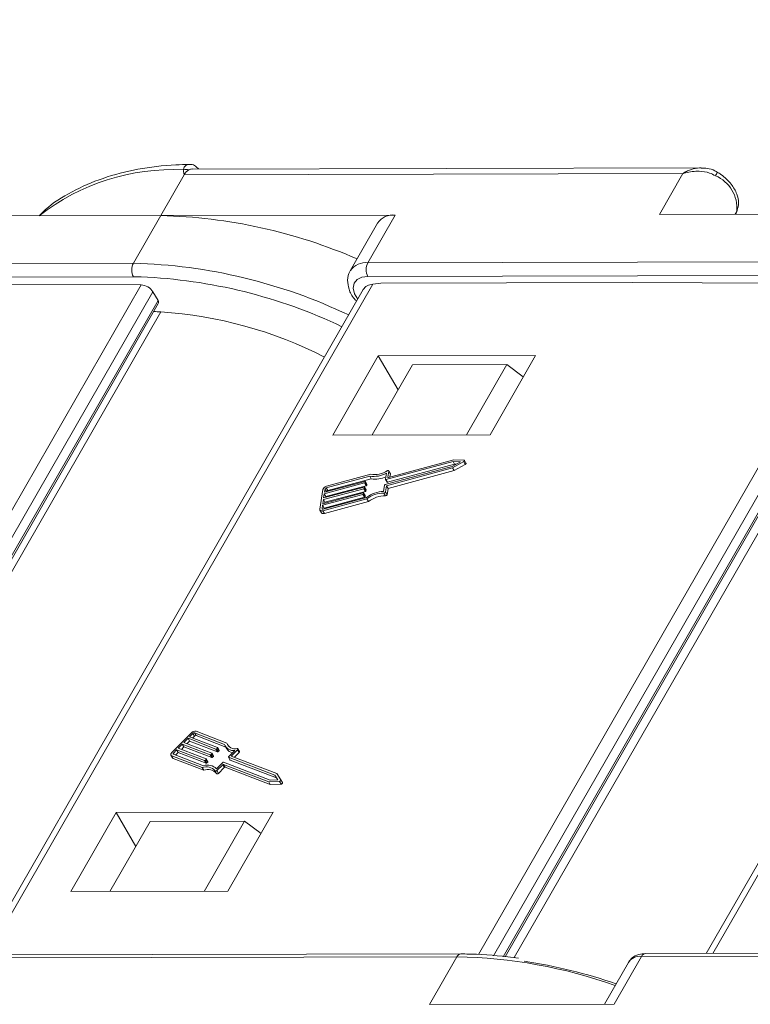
# Model space of a CAD drawing. Header units: millimetres. Extents: x 2548 to 3470, y -441 to 211.
# Tile 48 of 49: x 3301 to 3331, y 49 to 90. Entities that reach past the tile are written whole.
import ezdxf

# ---------------------------------------------------------------- set-up
doc = ezdxf.new("R2010")
doc.units = ezdxf.units.MM
doc.styles.get("Standard").update_dxf_attribs({"font": '仿宋_GB2312.ttf', "width": 0.8})
doc.dimstyles.new('ISO-25.1', dxfattribs={"dimtxt": 6, "dimasz": 5, "dimexe": 3.5, "dimexo": 0.625, "dimgap": 1.5, "dimtad": 1, "dimtoh": 1, "dimdsep": 46, "dimtxsty": 'Standard', "dimcen": 2.5, "dimadec": 0, "dimazin": 0, "dimtfac": 1, "dimtmove": 0, "dimatfit": 3, "dimfxl": 0, "dimarcsym": 0})

msp = doc.modelspace()

# ---------------------------------------------------------------- linework, layer by layer
at = {"color": 7, "linetype": 'Continuous', "lineweight": 15}
for p, q in [((3328.976, 83.538), (3307.827, 83.491)), ((3307.501, 83.256), (3306.525, 81.557)), ((3328.228, 83.302), (3307.501, 83.256)), ((3327.252, 81.603), (3328.228, 83.302)), ((3297.205, 81.537), (3306.525, 81.557)), ((3306.525, 81.557), (3305.386, 79.575)), ((3316.271, 81.579), (3306.525, 81.557)), ((3316.271, 81.579), (3315.132, 79.597)), ((3327.252, 81.603), (3336.571, 81.624)), ((3330.468, 81.731), (3330.399, 81.61)), ((3330.421, 81.61), (3330.468, 81.731)), ((3330.424, 81.61), (3330.486, 81.767)), ((3330.486, 81.767), (3330.468, 81.731)), ((3315.539, 81.246), (3314.4, 79.264)), ((3285.086, 79.53), (3305.386, 79.575)), ((3315.132, 79.597), (3335.432, 79.642)), ((3305.387, 79.009), (3285.087, 78.964)), ((3305.707, 79.007), (3305.387, 79.009)), ((3335.433, 79.076), (3315.133, 79.031)), ((3289.688, 50.788), (3305.709, 78.672)), ((3305.709, 78.672), (3296.08, 78.706)), ((3315.345, 78.709), (3299.328, 50.831)), ((3315.675, 78.749), (3315.345, 78.709)), ((3315.675, 78.749), (3326.126, 78.772)), ((3319.735, 50.855), (3335.755, 78.739)), ((3335.755, 78.739), (3326.126, 78.772)), ((3345.49, 78.776), (3329.474, 50.898)), ((3306.198, 78.389), (3290.309, 50.732)), ((3314.945, 78.484), (3299.057, 50.83)), ((3306.411, 78.022), (3306.198, 78.389)), ((3336.244, 78.455), (3320.355, 50.799)), ((3345.091, 78.551), (3329.203, 50.897)), ((3290.712, 50.696), (3306.411, 78.022)), ((3290.789, 50.689), (3306.423, 77.902)), ((3320.758, 50.762), (3336.457, 78.088)), ((3320.835, 50.755), (3336.47, 77.968)), ((3306.527, 77.557), (3291.075, 50.662)), ((3336.672, 77.624), (3321.216, 50.721)), ((3315.568, 75.723), (3313.68, 72.438)), ((3322.099, 75.737), (3315.568, 75.723)), ((3316.387, 74.311), (3315.568, 75.723)), ((3320.212, 72.452), (3322.099, 75.737)), ((3315.313, 72.442), (3316.989, 75.358)), ((3320.908, 75.367), (3316.989, 75.358)), ((3319.232, 72.45), (3320.908, 75.367)), ((3321.595, 74.859), (3320.908, 75.367)), ((3313.68, 72.438), (3320.212, 72.452)), ((3318.674, 71.339), (3315.885, 70.586)), ((3318.739, 71.226), (3315.95, 70.473)), ((3318.703, 71.412), (3315.988, 70.679)), ((3318.643, 71.135), (3318.985, 71.325)), ((3318.651, 71.073), (3319.117, 71.331)), ((3318.985, 71.325), (3318.674, 71.339)), ((3318.674, 71.339), (3318.739, 71.226)), ((3319.126, 71.393), (3318.703, 71.412)), ((3318.717, 70.96), (3319.182, 71.218)), ((3318.801, 71.223), (3318.739, 71.226)), ((3319.117, 71.331), (3319.182, 71.218)), ((3319.213, 71.27), (3319.148, 71.383)), ((3315.251, 70.805), (3313.415, 70.31)), ((3315.854, 70.383), (3318.643, 71.135)), ((3315.864, 70.597), (3315.904, 70.859)), ((3315.913, 70.333), (3318.651, 71.073)), ((3315.967, 70.69), (3316.005, 70.935)), ((3315.978, 70.22), (3318.717, 70.96)), ((3316.068, 70.835), (3316.003, 70.948)), ((3316.005, 70.935), (3316.07, 70.822)), ((3316.051, 70.696), (3316.07, 70.822)), ((3318.651, 71.073), (3318.717, 70.96)), ((3315, 70.445), (3313.322, 69.992)), ((3313.333, 70.06), (3315.011, 70.513)), ((3315.212, 70.73), (3313.405, 70.242)), ((3315.278, 70.617), (3313.471, 70.129)), ((3315, 70.445), (3315.066, 70.332)), ((3315.031, 70.502), (3315.026, 70.468)), ((3315.026, 70.468), (3315.092, 70.355)), ((3315.096, 70.396), (3315.03, 70.509)), ((3315.031, 70.502), (3315.097, 70.389)), ((3315.097, 70.389), (3315.092, 70.355)), ((3315.212, 70.73), (3315.278, 70.617)), ((3315.865, 70.59), (3315.931, 70.477)), ((3315.885, 70.586), (3315.95, 70.473)), ((3315.967, 70.69), (3315.973, 70.679)), ((3313.261, 70.171), (3313.136, 69.356)), ((3314.928, 69.97), (3313.249, 69.517)), ((3313.26, 69.585), (3314.938, 70.038)), ((3314.964, 70.207), (3313.286, 69.755)), ((3313.296, 69.822), (3314.974, 70.275)), ((3313.322, 69.992), (3313.296, 69.822)), ((3313.322, 69.992), (3313.388, 69.879)), ((3313.353, 70.196), (3313.333, 70.06)), ((3315.03, 70.094), (3313.351, 69.642)), ((3313.353, 70.196), (3313.419, 70.083)), ((3315.066, 70.332), (3313.388, 69.879)), ((3313.405, 70.242), (3313.471, 70.129)), ((3314.928, 69.97), (3314.993, 69.857)), ((3314.958, 70.027), (3314.953, 69.993)), ((3314.953, 69.993), (3315.019, 69.88)), ((3315.023, 69.921), (3314.957, 70.034)), ((3314.958, 70.027), (3315.024, 69.914)), ((3314.964, 70.207), (3315.03, 70.094)), ((3314.995, 70.265), (3314.99, 70.231)), ((3314.99, 70.231), (3315.055, 70.118)), ((3315.059, 70.158), (3314.994, 70.271)), ((3314.995, 70.265), (3315.06, 70.152)), ((3315.06, 70.152), (3315.055, 70.118)), ((3315.788, 70.097), (3315.828, 70.359)), ((3315.801, 70.022), (3315.867, 69.909)), ((3315.872, 70.071), (3315.913, 70.333)), ((3315.872, 70.071), (3315.938, 69.958)), ((3315.913, 70.333), (3315.978, 70.22)), ((3315.938, 69.958), (3315.978, 70.22)), ((3313.259, 69.292), (3315.095, 69.788)), ((3313.286, 69.755), (3313.26, 69.585)), ((3313.27, 69.36), (3315.077, 69.848)), ((3313.286, 69.755), (3313.351, 69.642)), ((3314.993, 69.857), (3313.315, 69.404)), ((3313.325, 69.179), (3315.161, 69.675)), ((3313.351, 69.642), (3313.346, 69.608)), ((3313.388, 69.879), (3313.383, 69.846)), ((3315.024, 69.914), (3315.019, 69.88)), ((3315.095, 69.788), (3315.161, 69.675)), ((3313.142, 69.317), (3313.208, 69.204)), ((3313.249, 69.517), (3313.229, 69.381)), ((3313.229, 69.381), (3313.241, 69.36)), ((3313.249, 69.517), (3313.315, 69.404)), ((3313.259, 69.292), (3313.325, 69.179)), ((3313.315, 69.404), (3313.31, 69.371)), ((3307.797, 60.063), (3306.985, 59.248)), ((3307.658, 59.835), (3307.489, 59.665)), ((3308.819, 59.388), (3307.658, 59.835)), ((3307.658, 59.835), (3307.724, 59.722)), ((3307.861, 60.039), (3307.726, 59.903)), ((3307.726, 59.903), (3308.887, 59.456)), ((3307.927, 59.926), (3307.854, 59.853)), ((3307.861, 60.039), (3307.927, 59.926)), ((3309.177, 59.579), (3307.927, 60.06)), ((3307.927, 60.06), (3307.992, 59.947)), ((3309.229, 59.472), (3307.992, 59.947)), ((3309.265, 59.64), (3307.995, 60.128)), ((3307.185, 59.359), (3307.049, 59.223)), ((3308.346, 58.912), (3307.185, 59.359)), ((3307.185, 59.359), (3307.25, 59.246)), ((3307.421, 59.597), (3307.252, 59.427)), ((3307.252, 59.427), (3308.414, 58.98)), ((3307.487, 59.484), (3307.381, 59.377)), ((3308.583, 59.15), (3307.421, 59.597)), ((3307.421, 59.597), (3307.487, 59.484)), ((3308.648, 59.037), (3307.487, 59.484)), ((3307.489, 59.665), (3308.65, 59.218)), ((3307.724, 59.722), (3307.618, 59.615)), ((3308.885, 59.275), (3307.724, 59.722)), ((3308.819, 59.388), (3308.885, 59.275)), ((3308.886, 59.433), (3308.852, 59.399)), ((3308.852, 59.399), (3308.918, 59.286)), ((3308.886, 59.433), (3308.952, 59.32)), ((3308.958, 59.339), (3308.892, 59.452)), ((3309.206, 59.51), (3309.272, 59.397)), ((3309.265, 59.64), (3309.331, 59.527)), ((3309.335, 59.509), (3309.331, 59.527)), ((3309.342, 59.07), (3309.603, 59.333)), ((3309.456, 59.096), (3309.718, 59.359)), ((3309.718, 59.359), (3309.784, 59.246)), ((3309.796, 59.284), (3309.73, 59.397)), ((3306.949, 59.134), (3307.014, 59.021)), ((3306.98, 59.109), (3308.25, 58.62)), ((3306.98, 59.109), (3307.045, 58.996)), ((3307.045, 58.996), (3308.316, 58.507)), ((3307.048, 59.177), (3308.298, 58.696)), ((3307.049, 59.223), (3307.084, 59.162)), ((3307.25, 59.246), (3307.144, 59.139)), ((3308.411, 58.799), (3307.25, 59.246)), ((3308.413, 58.957), (3308.379, 58.923)), ((3308.379, 58.923), (3308.444, 58.81)), ((3308.413, 58.957), (3308.478, 58.844)), ((3308.484, 58.863), (3308.419, 58.976)), ((3308.583, 59.15), (3308.648, 59.037)), ((3308.649, 59.195), (3308.616, 59.161)), ((3308.616, 59.161), (3308.681, 59.048)), ((3308.649, 59.195), (3308.715, 59.082)), ((3308.721, 59.101), (3308.655, 59.214)), ((3308.715, 59.082), (3308.681, 59.048)), ((3308.952, 59.32), (3308.918, 59.286)), ((3309.336, 59.051), (3309.401, 58.938)), ((3311.271, 58.304), (3309.341, 59.047)), ((3309.341, 59.047), (3309.406, 58.934)), ((3311.336, 58.191), (3309.406, 58.934)), ((3311.352, 58.367), (3309.456, 59.096)), ((3309.585, 59.047), (3309.784, 59.246)), ((3308.25, 58.62), (3308.316, 58.507)), ((3308.346, 58.912), (3308.411, 58.799)), ((3308.478, 58.844), (3308.444, 58.81)), ((3308.843, 58.569), (3309.105, 58.832)), ((3308.857, 58.493), (3309.101, 58.739)), ((3308.922, 58.38), (3309.167, 58.626)), ((3309.101, 58.739), (3309.167, 58.626)), ((3309.134, 58.75), (3311.013, 58.027)), ((3309.134, 58.75), (3309.2, 58.637)), ((3309.138, 58.843), (3311.068, 58.1)), ((3309.2, 58.637), (3311.079, 57.914)), ((3308.78, 58.48), (3308.846, 58.367)), ((3308.857, 58.493), (3308.922, 58.38)), ((3311.068, 58.1), (3311.396, 58.115)), ((3311.396, 58.115), (3311.271, 58.304)), ((3311.271, 58.304), (3311.336, 58.191)), ((3311.387, 58.115), (3311.336, 58.191)), ((3311.521, 58.11), (3311.352, 58.367)), ((3311.587, 57.996), (3311.522, 58.109)), ((3311.013, 58.027), (3311.459, 58.048)), ((3311.013, 58.027), (3311.079, 57.914)), ((3311.079, 57.914), (3311.525, 57.935)), ((3311.459, 58.048), (3311.525, 57.935)), ((3304.667, 56.75), (3302.78, 53.465)), ((3311.199, 56.764), (3304.667, 56.75)), ((3305.486, 55.337), (3304.667, 56.75)), ((3309.312, 53.479), (3311.199, 56.764)), ((3306.088, 56.385), (3304.413, 53.468)), ((3310.008, 56.394), (3306.088, 56.385)), ((3310.008, 56.394), (3308.332, 53.477)), ((3310.694, 55.886), (3310.008, 56.394)), ((3302.78, 53.465), (3309.312, 53.479)), ((3298.537, 50.712), (3318.837, 50.757)), ((3319, 50.875), (3298.7, 50.83)), ((3317.699, 48.775), (3318.837, 50.757)), ((3326.514, 50.774), (3325.375, 48.792)), ((3348.101, 50.822), (3326.514, 50.774)), ((3348.264, 50.939), (3326.677, 50.892)), ((3325.965, 50.524), (3324.969, 48.791)), ((3325.375, 48.792), (3317.699, 48.775))]:
    msp.add_line(p, q, dxfattribs=at)
at = {"color": 7, "linetype": 'Continuous', "lineweight": 15, "flags": 128}
for points in [[(3315.133, 79.031), (3314.878, 78.996), (3314.684, 78.897), (3314.564, 78.741), (3314.529, 78.54), (3314.582, 78.31), (3314.712, 78.078)], [(3319.117, 71.331), (3319.129, 71.339), (3319.139, 71.349), (3319.146, 71.359), (3319.15, 71.37), (3319.149, 71.379), (3319.145, 71.386), (3319.137, 71.391), (3319.126, 71.393)], [(3319.182, 71.218), (3319.195, 71.226), (3319.205, 71.236), (3319.212, 71.246), (3319.215, 71.257), (3319.215, 71.266), (3319.213, 71.27)], [(3316.005, 70.935), (3316.005, 70.943), (3316.002, 70.95), (3315.996, 70.955), (3315.988, 70.958), (3315.978, 70.959), (3315.966, 70.957), (3315.955, 70.954), (3315.943, 70.948)], [(3316.07, 70.822), (3316.07, 70.83), (3316.068, 70.835)], [(3315.011, 70.513), (3315.015, 70.514), (3315.019, 70.514), (3315.023, 70.513), (3315.026, 70.512), (3315.029, 70.51), (3315.031, 70.508), (3315.031, 70.505), (3315.031, 70.502)], [(3315.885, 70.586), (3315.88, 70.585), (3315.876, 70.585), (3315.872, 70.585), (3315.869, 70.587), (3315.867, 70.588), (3315.865, 70.591), (3315.864, 70.594), (3315.864, 70.597)], [(3315.988, 70.679), (3315.983, 70.678), (3315.979, 70.678), (3315.975, 70.678), (3315.972, 70.68), (3315.97, 70.681), (3315.968, 70.684), (3315.967, 70.686), (3315.967, 70.69)], [(3314.938, 70.038), (3314.942, 70.039), (3314.947, 70.039), (3314.95, 70.038), (3314.954, 70.037), (3314.956, 70.035), (3314.958, 70.033), (3314.959, 70.03), (3314.958, 70.027)], [(3314.974, 70.275), (3314.979, 70.276), (3314.983, 70.276), (3314.987, 70.276), (3314.99, 70.275), (3314.992, 70.273), (3314.994, 70.271), (3314.995, 70.268), (3314.995, 70.265)], [(3313.136, 69.356), (3313.136, 69.337), (3313.141, 69.32), (3313.151, 69.306), (3313.166, 69.295), (3313.185, 69.288), (3313.207, 69.285), (3313.233, 69.287), (3313.259, 69.292)], [(3313.229, 69.381), (3313.228, 69.375), (3313.23, 69.369), (3313.234, 69.365), (3313.238, 69.361), (3313.245, 69.359), (3313.252, 69.358), (3313.261, 69.358), (3313.27, 69.36)], [(3308.887, 59.456), (3308.89, 59.455), (3308.892, 59.452), (3308.893, 59.45), (3308.893, 59.447), (3308.893, 59.443), (3308.891, 59.44), (3308.889, 59.436), (3308.886, 59.433)], [(3309.718, 59.359), (3309.726, 59.368), (3309.73, 59.377), (3309.733, 59.386), (3309.732, 59.394), (3309.728, 59.4), (3309.722, 59.405), (3309.713, 59.407), (3309.703, 59.407)], [(3306.985, 59.248), (3306.967, 59.227), (3306.954, 59.206), (3306.945, 59.185), (3306.942, 59.165), (3306.944, 59.146), (3306.951, 59.13), (3306.963, 59.118), (3306.98, 59.109)], [(3307.049, 59.223), (3307.043, 59.216), (3307.039, 59.209), (3307.036, 59.202), (3307.035, 59.195), (3307.035, 59.189), (3307.038, 59.184), (3307.042, 59.18), (3307.048, 59.177)], [(3308.414, 58.98), (3308.416, 58.979), (3308.418, 58.977), (3308.42, 58.974), (3308.42, 58.971), (3308.419, 58.968), (3308.418, 58.964), (3308.416, 58.96), (3308.413, 58.957)], [(3308.65, 59.218), (3308.653, 59.217), (3308.655, 59.215), (3308.656, 59.212), (3308.657, 59.209), (3308.656, 59.205), (3308.655, 59.202), (3308.652, 59.198), (3308.649, 59.195)], [(3309.341, 59.047), (3309.338, 59.048), (3309.336, 59.05), (3309.335, 59.053), (3309.334, 59.056), (3309.335, 59.059), (3309.336, 59.063), (3309.339, 59.066), (3309.342, 59.07)], [(3309.784, 59.246), (3309.791, 59.255), (3309.796, 59.264), (3309.798, 59.273), (3309.797, 59.281), (3309.796, 59.284)], [(3308.78, 58.48), (3308.785, 58.475), (3308.793, 58.471), (3308.802, 58.469), (3308.813, 58.47), (3308.825, 58.473), (3308.836, 58.478), (3308.847, 58.485), (3308.857, 58.493)], [(3308.846, 58.367), (3308.851, 58.362), (3308.858, 58.358), (3308.868, 58.356), (3308.879, 58.357), (3308.89, 58.36), (3308.902, 58.365), (3308.913, 58.372), (3308.922, 58.38)], [(3311.459, 58.048), (3311.472, 58.05), (3311.486, 58.055), (3311.499, 58.062), (3311.51, 58.072), (3311.518, 58.082), (3311.523, 58.092), (3311.524, 58.102), (3311.521, 58.11)], [(3311.525, 57.935), (3311.538, 57.937), (3311.551, 57.942), (3311.564, 57.949), (3311.575, 57.959), (3311.584, 57.969), (3311.589, 57.979), (3311.59, 57.989), (3311.587, 57.996)]]:
    msp.add_lwpolyline(points, dxfattribs=at)
at = {"color": 7, "linetype": 'Continuous', "lineweight": 15}
for centre, radius, start, end in [((3306.998, 74.563), 8.902, 87.0125, 128.3365), ((3307.584, 83.126), 0.35, 71.5241, 110.4784), ((3307.829, 83.209), 0.283, 90.3832, 118.3046), ((3307.946, 83.022), 0.503, 119.9328, 152.1961), ((3328.989, 83.604), 0.712, 326.4517, 340.1209), ((3329.02, 81.869), 1.455, 354.5664, 67.2376), ((3305.991, 59.761), 21.803, 66.5041, 88.596), ((3316.187, 80.791), 0.792, 83.9702, 144.9679), ((3305.932, 79.293), 0.615, 152.7297, 207.5188), ((3304.809, 57.468), 22.115, 64.4795, 88.5043), ((3315.05, 78.803), 0.798, 84.1067, 143.5228), ((3315.678, 79.315), 0.615, 152.7297, 207.5188), ((3304.835, 57.59), 21.435, 64.516, 87.6672), ((3305.95, 63.378), 14.191, 87.6689, 88.8658), ((3305.387, 60.173), 17.421, 62.866, 86.2488), ((3315.375, 71.778), 1.061, 261.1913, 299.9652), ((3315.419, 71.741), 0.95, 259.8133, 303.4569), ((3314.993, 70.479), 0.0349, 282.2529, 341.8162), ((3315.087, 70.391), 0.00967, 349.0563, 29.2875), ((3315.44, 71.628), 1.024, 260.8827, 295.4804), ((3315.861, 70.348), 0.0349, 102.2529, 161.8162), ((3315.943, 70.488), 0.0168, 221.6755, 294.2872), ((3313.46, 70.105), 0.209, 102.2529, 161.8162), ((3313.42, 70.174), 0.0698, 102.2529, 161.8162), ((3313.485, 70.061), 0.0698, 102.2529, 161.8162), ((3314.92, 70.004), 0.0349, 282.2529, 341.8162), ((3314.957, 70.242), 0.0349, 282.2529, 341.8162), ((3315.022, 70.129), 0.0349, 282.2529, 341.8162), ((3315.051, 70.153), 0.00967, 349.0563, 29.2875), ((3315.059, 70.366), 0.0349, 282.2529, 341.8162), ((3315.842, 68.806), 1.293, 92.3955, 126.2747), ((3315.777, 68.917), 1.106, 88.7409, 128.0528), ((3315.805, 70.094), 0.0716, 267.5104, 341.2122), ((3314.986, 69.891), 0.0349, 282.2529, 341.8162), ((3315.015, 69.916), 0.00967, 349.0563, 29.2875), ((3315.843, 68.804), 1.106, 88.7409, 128.0528), ((3315.87, 69.981), 0.0716, 267.5104, 341.2122), ((3313.283, 69.271), 0.101, 221.6755, 294.2872), ((3307.953, 59.923), 0.209, 78.4324, 137.9957), ((3307.913, 59.992), 0.0698, 78.4324, 137.9957), ((3307.978, 59.879), 0.0698, 78.4324, 137.9957), ((3308.826, 59.422), 0.0349, 258.4324, 317.9957), ((3308.942, 59.334), 0.0168, 305.9614, 18.5731), ((3309.547, 59.726), 0.398, 201.6581, 278.1138), ((3309.611, 59.763), 0.367, 199.6453, 284.4409), ((3309.573, 59.587), 0.356, 212.2867, 259.4413), ((3307.064, 59.051), 0.058, 210.9611, 251.1923), ((3308.353, 58.946), 0.0349, 258.4324, 317.9957), ((3308.59, 59.184), 0.0349, 258.4324, 317.9957), ((3308.655, 59.071), 0.0349, 258.4324, 317.9957), ((3308.705, 59.096), 0.0168, 305.9614, 18.5731), ((3308.892, 59.309), 0.0349, 258.4324, 317.9957), ((3309.409, 58.943), 0.00967, 210.9611, 251.1923), ((3308.418, 58.18), 0.471, 39.6341, 110.8073), ((3308.463, 58.166), 0.555, 46.6309, 107.2395), ((3308.483, 58.067), 0.471, 39.6341, 110.8073), ((3308.418, 58.833), 0.0349, 258.4324, 317.9957), ((3308.468, 58.858), 0.0168, 305.9614, 18.5731), ((3309.127, 58.716), 0.0349, 78.4324, 137.9957), ((3309.131, 58.808), 0.0349, 78.4324, 137.9957), ((3309.193, 58.603), 0.0349, 78.4324, 137.9957), ((3319.014, 50.683), 0.192, 94.1665, 157.3778), ((3318.504, 30.222), 20.538, 70.3428, 89.0701), ((3326.445, 50.198), 0.58, 83.1614, 145.7766), ((3326.697, 50.691), 0.201, 95.8172, 155.7418), ((3318.357, 28.966), 21.854, 71.0495, 81.3902)]:
    msp.add_arc(centre, radius, start, end, dxfattribs=at)
for centre, major_axis, ratio, start_param, end_param in [((3305.872, 78.39), (-0.346, 0.201), 0.573593, 3.9303, 5.501096), ((3315.673, 78.144), (-0.75, 0.294), 0.653837, 5.400501, 6.185818), ((3306.216, 78.022), (-0.207, 0.121), 0.573593, 3.14482, 3.9303)]:
    msp.add_ellipse(centre, major_axis=major_axis, ratio=ratio, start_param=start_param, end_param=end_param, dxfattribs=at)
for points, knots in [([(3307.715, 83.681), (3307.528, 83.678), (3306.783, 83.665), (3305.557, 83.508), (3304.101, 83.139), (3302.821, 82.566), (3301.939, 82.029), (3301.559, 81.633), (3301.475, 81.546)], [0, 0, 0, 0, 0.0732091, 0.2906514, 0.5082285, 0.724879, 0.9393703, 1, 1, 1, 1]), ([(3307.462, 83.453), (3307.467, 83.474), (3307.481, 83.535), (3307.542, 83.623), (3307.628, 83.686), (3307.693, 83.679), (3307.714, 83.677)], [0, 0, 0, 0, 0.146645, 0.448799, 0.822208, 1, 1, 1, 1]), ([(3308.092, 83.492), (3308.052, 83.536), (3307.969, 83.628), (3307.826, 83.689), (3307.738, 83.681), (3307.714, 83.679)], [0, 0, 0, 0, 0.401699, 0.835997, 1, 1, 1, 1]), ([(3328.988, 83.537), (3328.984, 83.538), (3328.96, 83.54), (3328.823, 83.53), (3328.636, 83.497), (3328.448, 83.422), (3328.361, 83.379), (3328.313, 83.353), (3328.285, 83.337), (3328.261, 83.323), (3328.246, 83.314), (3328.238, 83.309), (3328.232, 83.305), (3328.23, 83.303), (3328.228, 83.302)], [0, 0, 0, 0, 0.015472, 0.093947, 0.519913, 0.724869, 0.839405, 0.872969, 0.925345, 0.956074, 0.974144, 0.99007, 0.992381, 1, 1, 1, 1]), ([(3329.653, 83.354), (3329.623, 83.375), (3329.503, 83.462), (3329.27, 83.526), (3329.073, 83.526), (3328.988, 83.526)], [0, 0, 0, 0, 0.158147, 0.632476, 1, 1, 1, 1]), ([(3307.501, 83.256), (3307.501, 83.257), (3307.486, 83.31), (3307.468, 83.373), (3307.463, 83.441), (3307.462, 83.453)], [0, 0, 0, 0, 0.012087, 0.82463, 1, 1, 1, 1]), ([(3328.228, 83.302), (3328.23, 83.303), (3328.239, 83.306), (3328.269, 83.315), (3328.306, 83.325), (3328.516, 83.379), (3328.86, 83.419), (3329.293, 83.359), (3329.503, 83.252), (3329.583, 83.211)], [0, 0, 0, 0, 0.005088, 0.020369, 0.070807, 0.089086, 0.500311, 0.809226, 1, 1, 1, 1]), ([(3330.486, 81.767), (3330.512, 81.871), (3330.57, 82.095), (3330.485, 82.477), (3330.246, 82.885), (3329.93, 83.186), (3329.71, 83.329), (3329.659, 83.362)], [0, 0, 0, 0, 0.17956, 0.389755, 0.635768, 0.914648, 1, 1, 1, 1]), ([(3314.422, 79.278), (3314.408, 79.263), (3314.311, 79.154), (3314.272, 78.865), (3314.339, 78.48), (3314.481, 78.178), (3314.636, 78.032), (3314.668, 78.002)], [0, 0, 0, 0, 0.04539, 0.324809, 0.598218, 0.917418, 1, 1, 1, 1]), ([(3321.391, 50.705), (3320.806, 50.772), (3319.991, 50.866), (3319.218, 50.873), (3319, 50.875)], [0, 0, 0, 0, 0.718456, 1, 1, 1, 1]), ([(3326.677, 50.892), (3326.582, 50.884), (3326.381, 50.868), (3326.122, 50.742), (3326.018, 50.589), (3325.972, 50.522)], [0, 0, 0, 0, 0.336519, 0.708066, 1, 1, 1, 1])]:
    msp.add_open_spline(points, degree=3, knots=knots, dxfattribs=at)

# ---------------------------------------------------------------- leaders
at = {"color": 5, "lineweight": 9}
msp.add_leader([(3295.577, 83.464), (3312.614, 120.738), (3320.32, 120.738)], dimstyle='ISO-25.1', override={"dimgap": 1.5, "dimtad": 0, "dimldrblk": 'Dot'}, dxfattribs=at)

doc.saveas('drawing.dxf')
